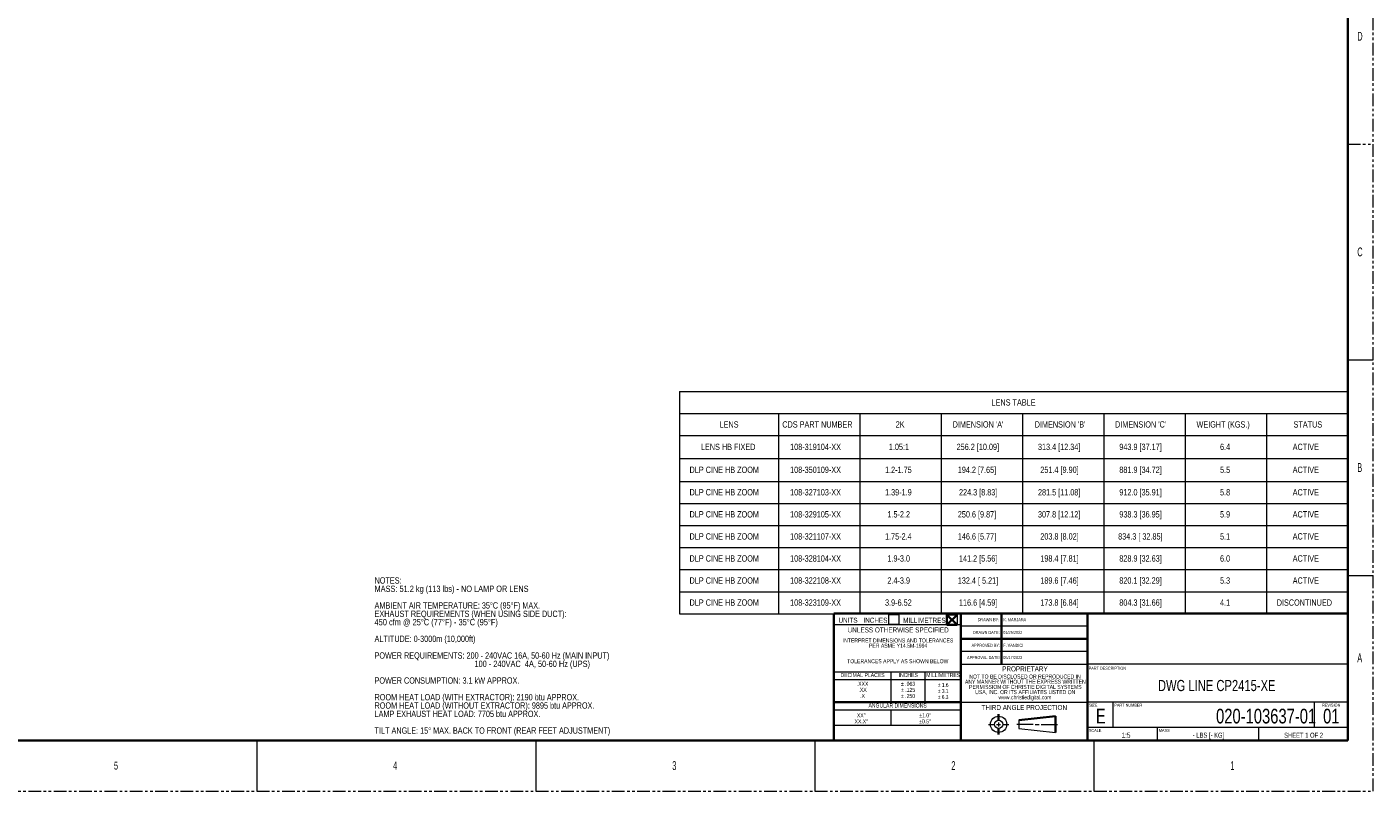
# Model space of a CAD drawing. Header units: millimetres. Extents: x 0 to 1118, y 0 to 864.
# Tile 58 of 117: x 444 to 1118, y 0 to 383. Entities that reach past the tile are written whole.
import ezdxf

# ---------------------------------------------------------------- set-up
doc = ezdxf.new("R2010")
doc.units = ezdxf.units.MM
doc.linetypes.add('PHANTOM', pattern=[12.7, 6.35, -1.27, 1.27, -1.27, 1.27, -1.27])
doc.styles.add('SLDTEXTSTYLE0', font='TXT', dxfattribs={"width": 0.75})
doc.styles.add('SLDTEXTSTYLE1', font='TXT', dxfattribs={"width": 0.695122})
doc.styles.add('SLDTEXTSTYLE2', font='TXT', dxfattribs={"width": 0.7})
doc.styles.add('SLDTEXTSTYLE3', font='TXT', dxfattribs={"width": 0.695312})
doc.styles.add('SLDTEXTSTYLE4', font='TXT', dxfattribs={"width": 0.6})
doc.styles.add('SLDTEXTSTYLE5', font='TXT', dxfattribs={"width": 0.6875})

# ---------------------------------------------------------------- blocks, each defined once
blk = doc.blocks.new('SW_NOTE_0')
at = {"color": 0, "linetype": 'Continuous', "lineweight": 0, "char_height": 3.175, "attachment_point": 1}
for s, insert, style in [('NOTES:', (0, 4.09), 'SLDTEXTSTYLE0'), ('MASS: 51.2 kg (113 lbs) - NO LAMP OR LENS', (0, -0.08), 'SLDTEXTSTYLE1'), ('AMBIENT AIR TEMPERATURE: 35°C (95°F) MAX.', (0, -8.43), 'SLDTEXTSTYLE0'), ('EXHAUST REQUIREMENTS (WHEN USING SIDE DUCT):', (0, -12.61), 'SLDTEXTSTYLE0'), ('450 cfm @ 25°C (77°F) - 35°C (95°F)', (0, -16.78), 'SLDTEXTSTYLE2'), ('ALTITUDE: 0-3000m (10,000ft)', (0, -25.13), 'SLDTEXTSTYLE0'), ('POWER REQUIREMENTS: 200 - 240VAC 16A, 50-60 Hz (MAIN INPUT)', (0, -33.48), 'SLDTEXTSTYLE0'), ('100 - 240VAC  4A, 50-60 Hz (UPS)', (50.01, -37.66), 'SLDTEXTSTYLE3'), ('POWER CONSUMPTION: 3.1 kW APPROX.', (0, -46.01), 'SLDTEXTSTYLE0'), ('ROOM HEAT LOAD (WITH EXTRACTOR): 2190 btu APPROX.', (0, -54.36), 'SLDTEXTSTYLE0'), ('ROOM HEAT LOAD (WITHOUT EXTRACTOR): 9895 btu APPROX.', (0, -58.53), 'SLDTEXTSTYLE0'), ('LAMP EXHAUST HEAT LOAD: 7705 btu APPROX.', (0, -62.71), 'SLDTEXTSTYLE0'), ('TILT ANGLE: 15° MAX. BACK TO FRONT (REAR FEET ADJUSTMENT)', (0, -71.06), 'SLDTEXTSTYLE0')]:
    blk.add_mtext(s, dxfattribs=dict(at, insert=insert, style=style))
blk = doc.blocks.new('SW_NOTE_0_1')
at = {"color": 0, "linetype": 'Continuous', "lineweight": 0, "char_height": 2.032, "attachment_point": 2, "style": 'SLDTEXTSTYLE0'}
for s, insert in [('.XXX', (3.14, 2.62)), ('.XX', (3.14, -0.43)), ('.X', (3.13, -3.48))]:
    blk.add_mtext(s, dxfattribs=dict(at, insert=insert))
blk = doc.blocks.new('SW_NOTE_0_2')
at = {"color": 0, "linetype": 'Continuous', "lineweight": 0, "char_height": 2.032, "attachment_point": 2, "style": 'SLDTEXTSTYLE0'}
for s, insert in [('± .063', (3.78, 2.62)), ('± .250', (3.77, -3.48)), ('± .125', (3.81, -0.43))]:
    blk.add_mtext(s, dxfattribs=dict(at, insert=insert))
blk = doc.blocks.new('SW_NOTE_0_3')
at = {"color": 0, "linetype": 'Continuous', "lineweight": 0, "char_height": 2.032, "attachment_point": 2, "style": 'SLDTEXTSTYLE2'}
for s, insert in [('± 1.6', (3.02, 2.62)), ('± 6.3', (2.98, -3.48)), ('± 3.1', (3.01, -0.43))]:
    blk.add_mtext(s, dxfattribs=dict(at, insert=insert))
blk = doc.blocks.new('SW_NOTE_0_4')
at = {"color": 0, "linetype": 'Continuous', "lineweight": 0, "char_height": 2.032, "attachment_point": 2, "style": 'SLDTEXTSTYLE0'}
for s, insert in [('XX°', (2.38, 2.62)), ('XX.X°', (2.41, -0.43))]:
    blk.add_mtext(s, dxfattribs=dict(at, insert=insert))
blk = doc.blocks.new('SW_NOTE_0_5')
at = {"color": 0, "linetype": 'Continuous', "lineweight": 0, "char_height": 2.032, "attachment_point": 2, "style": 'SLDTEXTSTYLE0'}
for s, insert in [('±1.0°', (3.17, 2.62)), ('±0.5°', (3.14, -0.43))]:
    blk.add_mtext(s, dxfattribs=dict(at, insert=insert))
blk = doc.blocks.new('SW_NOTE_0_6')
at = {"color": 0, "linetype": 'Continuous', "lineweight": 0, "char_height": 2.032, "attachment_point": 2, "style": 'SLDTEXTSTYLE0'}
for s, insert in [('INTERPRET DIMENSIONS AND TOLERANCES', (26.42, 2.62)), ('PER ASME Y14.5M-1994', (26.48, 0.02)), ('TOLERANCES APPLY AS SHOWN BELOW', (26.29, -7.77))]:
    blk.add_mtext(s, dxfattribs=dict(at, insert=insert))
blk = doc.blocks.new('SW_NOTE_0_7')
at = {"color": 0, "linetype": 'Continuous', "lineweight": 0, "char_height": 2.032, "attachment_point": 2, "style": 'SLDTEXTSTYLE0'}
for s, insert in [('ANY MANNER WITHOUT THE EXPRESS WRITTEN', (27.06, 0.02)), ('NOT TO BE DISCLOSED OR REPRODUCED IN', (26.92, 2.62)), ('PERMISSION OF CHRISTIE DIGITAL SYSTEMS', (27.06, -2.57)), ('USA, INC. OR ITS AFFILIATES LISTED ON', (27.03, -5.17)), ('www.christiedigital.com', (26.87, -7.77))]:
    blk.add_mtext(s, dxfattribs=dict(at, insert=insert))
blk = doc.blocks.new('SW_TABLEANNOTATION_0')
at = {"color": 0, "linetype": 'Continuous', "lineweight": 18}
for p, q in [((0, 0), (0, -11.05)), ((0, 0), (49.52, 0)), ((49.52, 0), (90.24, 0)), ((90.24, 0), (130.95, 0)), ((130.95, 0), (171.67, 0)), ((171.67, 0), (212.39, 0)), ((212.39, 0), (253.11, 0)), ((253.11, 0), (293.82, 0)), ((293.82, 0), (334.54, 0)), ((334.54, 0), (334.54, -11.05)), ((0, -11.05), (0, -22.09)), ((0, -11.05), (49.52, -11.05)), ((49.52, -11.05), (49.52, -22.09)), ((49.52, -11.05), (90.24, -11.05)), ((90.24, -11.05), (90.24, -22.09)), ((90.24, -11.05), (130.95, -11.05)), ((130.95, -11.05), (130.95, -22.09)), ((130.95, -11.05), (171.67, -11.05)), ((171.67, -11.05), (171.67, -22.09)), ((171.67, -11.05), (212.39, -11.05)), ((212.39, -11.05), (212.39, -22.09)), ((212.39, -11.05), (253.11, -11.05)), ((253.11, -11.05), (253.11, -22.09)), ((253.11, -11.05), (293.82, -11.05)), ((293.82, -11.05), (293.82, -22.09)), ((293.82, -11.05), (334.54, -11.05)), ((334.54, -11.05), (334.54, -22.09)), ((0, -22.09), (0, -33.55)), ((0, -22.09), (49.52, -22.09)), ((49.52, -22.09), (49.52, -33.55)), ((49.52, -22.09), (90.24, -22.09)), ((90.24, -22.09), (90.24, -33.55)), ((90.24, -22.09), (130.95, -22.09)), ((130.95, -22.09), (130.95, -33.55)), ((130.95, -22.09), (171.67, -22.09)), ((171.67, -22.09), (171.67, -33.55)), ((171.67, -22.09), (212.39, -22.09)), ((212.39, -22.09), (212.39, -33.55)), ((212.39, -22.09), (253.11, -22.09)), ((253.11, -22.09), (253.11, -33.55)), ((253.11, -22.09), (293.82, -22.09)), ((293.82, -22.09), (293.82, -33.55)), ((293.82, -22.09), (334.54, -22.09)), ((334.54, -22.09), (334.54, -33.55)), ((0, -33.55), (0, -45.01)), ((0, -33.55), (49.52, -33.55)), ((49.52, -33.55), (49.52, -45.01)), ((49.52, -33.55), (90.24, -33.55)), ((90.24, -33.55), (90.24, -45.01)), ((90.24, -33.55), (130.95, -33.55)), ((130.95, -33.55), (130.95, -45.01)), ((130.95, -33.55), (171.67, -33.55)), ((171.67, -33.55), (171.67, -45.01)), ((171.67, -33.55), (212.39, -33.55)), ((212.39, -33.55), (212.39, -45.01)), ((212.39, -33.55), (253.11, -33.55)), ((253.11, -33.55), (253.11, -45.01)), ((253.11, -33.55), (293.82, -33.55)), ((293.82, -33.55), (293.82, -45.01)), ((293.82, -33.55), (334.54, -33.55)), ((334.54, -33.55), (334.54, -45.01)), ((0, -45.01), (0, -56.06)), ((0, -45.01), (49.52, -45.01)), ((49.52, -45.01), (49.52, -56.06)), ((49.52, -45.01), (90.24, -45.01)), ((90.24, -45.01), (90.24, -56.06)), ((90.24, -45.01), (130.95, -45.01)), ((130.95, -45.01), (130.95, -56.06)), ((130.95, -45.01), (171.67, -45.01)), ((171.67, -45.01), (171.67, -56.06)), ((171.67, -45.01), (212.39, -45.01)), ((212.39, -45.01), (212.39, -56.06)), ((212.39, -45.01), (253.11, -45.01)), ((253.11, -45.01), (253.11, -56.06)), ((253.11, -45.01), (293.82, -45.01)), ((293.82, -45.01), (293.82, -56.06)), ((293.82, -45.01), (334.54, -45.01)), ((334.54, -45.01), (334.54, -56.06)), ((0, -56.06), (0, -67.1)), ((0, -56.06), (49.52, -56.06)), ((49.52, -56.06), (49.52, -67.1)), ((49.52, -56.06), (90.24, -56.06)), ((90.24, -56.06), (90.24, -67.1)), ((90.24, -56.06), (130.95, -56.06)), ((130.95, -56.06), (130.95, -67.1)), ((130.95, -56.06), (171.67, -56.06)), ((171.67, -56.06), (171.67, -67.1)), ((171.67, -56.06), (212.39, -56.06)), ((212.39, -56.06), (212.39, -67.1)), ((212.39, -56.06), (253.11, -56.06)), ((253.11, -56.06), (253.11, -67.1)), ((253.11, -56.06), (293.82, -56.06)), ((293.82, -56.06), (293.82, -67.1)), ((293.82, -56.06), (334.54, -56.06)), ((334.54, -56.06), (334.54, -67.1)), ((0, -67.1), (0, -78.15)), ((0, -67.1), (49.52, -67.1)), ((49.52, -67.1), (49.52, -78.15)), ((49.52, -67.1), (90.24, -67.1)), ((90.24, -67.1), (90.24, -78.15)), ((90.24, -67.1), (130.95, -67.1)), ((130.95, -67.1), (130.95, -78.15)), ((130.95, -67.1), (171.67, -67.1)), ((171.67, -67.1), (171.67, -78.15)), ((171.67, -67.1), (212.39, -67.1)), ((212.39, -67.1), (212.39, -78.15)), ((212.39, -67.1), (253.11, -67.1)), ((253.11, -67.1), (253.11, -78.15)), ((253.11, -67.1), (293.82, -67.1)), ((293.82, -67.1), (293.82, -78.15)), ((293.82, -67.1), (334.54, -67.1)), ((334.54, -67.1), (334.54, -78.15)), ((0, -78.15), (0, -89.19)), ((0, -78.15), (49.52, -78.15)), ((49.52, -78.15), (49.52, -89.19)), ((49.52, -78.15), (90.24, -78.15)), ((90.24, -78.15), (90.24, -89.19)), ((90.24, -78.15), (130.95, -78.15)), ((130.95, -78.15), (130.95, -89.19)), ((130.95, -78.15), (171.67, -78.15)), ((171.67, -78.15), (171.67, -89.19)), ((171.67, -78.15), (212.39, -78.15)), ((212.39, -78.15), (212.39, -89.19)), ((212.39, -78.15), (253.11, -78.15)), ((253.11, -78.15), (253.11, -89.19)), ((253.11, -78.15), (293.82, -78.15)), ((293.82, -78.15), (293.82, -89.19)), ((293.82, -78.15), (334.54, -78.15)), ((334.54, -78.15), (334.54, -89.19)), ((0, -89.19), (0, -100.24)), ((0, -89.19), (49.52, -89.19)), ((49.52, -89.19), (49.52, -100.24)), ((49.52, -89.19), (90.24, -89.19)), ((90.24, -89.19), (90.24, -100.24)), ((90.24, -89.19), (130.95, -89.19)), ((130.95, -89.19), (130.95, -100.24)), ((130.95, -89.19), (171.67, -89.19)), ((171.67, -89.19), (171.67, -100.24)), ((171.67, -89.19), (212.39, -89.19)), ((212.39, -89.19), (212.39, -100.24)), ((212.39, -89.19), (253.11, -89.19)), ((253.11, -89.19), (253.11, -100.24)), ((253.11, -89.19), (293.82, -89.19)), ((293.82, -89.19), (293.82, -100.24)), ((293.82, -89.19), (334.54, -89.19)), ((334.54, -89.19), (334.54, -100.24)), ((0, -100.24), (0, -111.28)), ((0, -100.24), (49.52, -100.24)), ((49.52, -100.24), (49.52, -111.28)), ((49.52, -100.24), (90.24, -100.24)), ((90.24, -100.24), (90.24, -111.28)), ((90.24, -100.24), (130.95, -100.24)), ((130.95, -100.24), (130.95, -111.28)), ((130.95, -100.24), (171.67, -100.24)), ((171.67, -100.24), (171.67, -111.28)), ((171.67, -100.24), (212.39, -100.24)), ((212.39, -100.24), (212.39, -111.28)), ((212.39, -100.24), (253.11, -100.24)), ((253.11, -100.24), (253.11, -111.28)), ((253.11, -100.24), (293.82, -100.24)), ((293.82, -100.24), (293.82, -111.28)), ((293.82, -100.24), (334.54, -100.24)), ((334.54, -100.24), (334.54, -111.28)), ((0, -111.28), (49.52, -111.28)), ((49.52, -111.28), (90.24, -111.28)), ((90.24, -111.28), (130.95, -111.28)), ((130.95, -111.28), (171.67, -111.28)), ((171.67, -111.28), (212.39, -111.28)), ((212.39, -111.28), (253.11, -111.28)), ((253.11, -111.28), (293.82, -111.28)), ((293.82, -111.28), (334.54, -111.28))]:
    blk.add_line(p, q, dxfattribs=at)
at = {"color": 0, "linetype": 'Continuous', "lineweight": 0, "char_height": 3.175, "attachment_point": 1, "style": 'SLDTEXTSTYLE0'}
for s, insert in [('LENS TABLE', (156.16, -3.86)), ('LENS', (20.03, -14.9)), ('CDS PART NUMBER', (51.42, -14.9)), ('2K', (108.17, -14.9)), ("DIMENSION 'A'", (136.69, -14.9)), ("DIMENSION 'B'", (177.76, -14.9)), ("DIMENSION 'C'", (217.97, -14.9)), ('WEIGHT (KGS.)', (258.74, -14.9)), ('STATUS', (307.32, -14.9)), ('LENS HB FIXED', (10.69, -26.15)), ('108-319104-XX', (55.33, -26.15)), ('1.05:1', (104.73, -26.15)), ('256.2 [10.09]', (138.68, -26.15)), ('313.4 [12.34]', (179.4, -26.15)), ('943.9 [37.17]', (220.12, -26.15)), ('6.4', (270.53, -26.15)), ('ACTIVE', (306.9, -26.15)), ('DLP CINE HB ZOOM', (5, -37.61)), ('108-350109-XX', (55.33, -37.61)), ('1.2-1.75', (102.85, -37.61)), ('194.2 [7.65]', (139.27, -37.61)), ('251.4 [9.90]', (180.57, -37.61)), ('881.9 [34.72]', (220.12, -37.61)), ('5.5', (270.53, -37.61)), ('ACTIVE', (306.9, -37.61)), ('DLP CINE HB ZOOM', (5, -48.87)), ('108-327103-XX', (55.33, -48.87)), ('1.39-1.9', (102.85, -48.87)), ('224.3 [8.83]', (139.86, -48.87)), ('281.5 [11.08]', (179.4, -48.87)), ('912.0 [35.91]', (220.12, -48.87)), ('5.8', (270.53, -48.87)), ('ACTIVE', (306.9, -48.87)), ('DLP CINE HB ZOOM', (5, -59.91)), ('108-329105-XX', (55.33, -59.91)), ('1.5-2.2', (104.03, -59.91)), ('250.6 [9.87]', (139.27, -59.91)), ('307.8 [12.12]', (179.4, -59.91)), ('938.3 [36.95]', (220.12, -59.91)), ('5.9', (270.53, -59.91)), ('ACTIVE', (306.9, -59.91)), ('DLP CINE HB ZOOM', (5, -70.96)), ('108-321107-XX', (55.33, -70.96)), ('1.75-2.4', (102.85, -70.96)), ('146.6 [5.77]', (139.27, -70.96)), ('203.8 [8.02]', (180.57, -70.96)), ('834.3 [ 32.85]', (219.53, -70.96)), ('5.1', (270.53, -70.96)), ('ACTIVE', (306.9, -70.96)), ('DLP CINE HB ZOOM', (5, -82)), ('108-328104-XX', (55.33, -82)), ('1.9-3.0', (104.03, -82)), ('141.2 [5.56]', (139.86, -82)), ('198.4 [7.81]', (180.57, -82)), ('828.9 [32.63]', (220.12, -82)), ('6.0', (270.53, -82)), ('ACTIVE', (306.9, -82)), ('DLP CINE HB ZOOM', (5, -93.05)), ('108-322108-XX', (55.33, -93.05)), ('2.4-3.9', (104.03, -93.05)), ('132.4 [ 5.21]', (139.27, -93.05)), ('189.6 [7.46]', (180.57, -93.05)), ('820.1 [32.29]', (220.12, -93.05)), ('5.3', (270.53, -93.05)), ('ACTIVE', (306.9, -93.05)), ('DLP CINE HB ZOOM', (5, -104.09)), ('108-323109-XX', (55.33, -104.09)), ('3.9-6.52', (102.85, -104.09)), ('116.6 [4.59]', (139.86, -104.09)), ('173.8 [6.84]', (180.57, -104.09)), ('804.3 [31.66]', (220.12, -104.09)), ('4.1', (270.53, -104.09)), ('DISCONTINUED', (298.91, -104.09))]:
    blk.add_mtext(s, dxfattribs=dict(at, insert=insert))

msp = doc.modelspace()

# ---------------------------------------------------------------- linework, layer by layer
at = {"color": 7, "linetype": 'PHANTOM', "lineweight": 18}
for p, q in [((1117.6, 0), (1117.6, 863.6)), ((1104.9, 323.85), (1117.6, 323.85)), ((0, 0), (1117.6, 0))]:
    msp.add_line(p, q, dxfattribs=at)
at = {"color": 7, "linetype": 'Continuous', "lineweight": 35}
for p, q in [((1104.9, 838.2), (1104.9, 25.4)), ((911.225, 88.9), (847.725, 88.9)), ((847.725, 25.4), (847.725, 88.9)), ((904.2573, 88.265), (909.3373, 83.185)), ((909.3373, 88.265), (904.2573, 83.185)), ((904.2573, 83.185), (904.2573, 88.265)), ((974.725, 88.9), (911.225, 88.9)), ((911.225, 25.4), (911.225, 88.9)), ((931.545, 63.5), (931.545, 88.9)), ((1104.9, 88.9), (974.725, 88.9)), ((974.725, 25.4), (974.725, 88.9)), ((909.3373, 83.185), (904.2573, 83.185)), ((911.225, 76.2), (974.725, 76.2)), ((847.725, 44.45), (911.225, 44.45)), ((930.1603, 38.481), (930.1603, 35.433)), ((958.6083, 37.465), (940.3203, 35.433)), ((958.6083, 29.337), (958.6083, 37.465)), ((930.1603, 31.369), (930.1603, 28.321)), ((12.7, 25.4), (1104.9, 25.4)), ((784.225, 25.4), (847.725, 25.4))]:
    msp.add_line(p, q, dxfattribs=at)
at = {"color": 7, "linetype": 'Continuous', "lineweight": 18}
for p, q in [((1104.9, 215.9), (1117.6, 215.9)), ((1104.9, 107.95), (1117.6, 107.95)), ((847.725, 25.4), (847.725, 88.9)), ((875.2135, 88.4857), (880.2935, 88.4857)), ((875.2135, 83.4057), (875.2135, 88.4857)), ((880.2935, 88.4857), (880.2935, 83.4057)), ((904.2573, 88.265), (909.3373, 88.265)), ((909.3373, 88.265), (909.3373, 83.185)), ((911.225, 25.4), (911.225, 88.9)), ((974.725, 25.4), (974.725, 88.9)), ((1104.9, 25.4), (1104.9, 88.9)), ((911.225, 83.185), (847.725, 83.185)), ((880.2935, 83.4057), (875.2135, 83.4057)), ((974.725, 82.55), (911.225, 82.55)), ((974.725, 76.2), (911.225, 76.2)), ((974.725, 69.85), (911.225, 69.85)), ((974.725, 69.85), (911.225, 69.85)), ((911.225, 63.5), (974.725, 63.5)), ((1104.9, 63.5), (974.725, 63.5)), ((847.725, 59.69), (911.225, 59.69)), ((847.725, 55.88), (911.225, 55.88)), ((876.3, 44.45), (876.3, 59.69)), ((893.445, 44.45), (893.445, 59.69)), ((847.725, 40.64), (911.225, 40.64)), ((876.3, 33.02), (876.3, 40.64)), ((911.225, 44.45), (974.725, 44.45)), ((1104.9, 44.45), (974.725, 44.45)), ((987.425, 31.75), (987.425, 44.45)), ((1088.2, 31.75), (1088.2, 44.45)), ((930.1603, 34.417), (930.1603, 32.385)), ((940.3203, 35.433), (940.3203, 31.369)), ((847.725, 33.02), (911.225, 33.02)), ((925.0803, 33.401), (928.1283, 33.401)), ((929.1443, 33.401), (931.1763, 33.401)), ((932.1923, 33.401), (935.2403, 33.401)), ((947.4323, 33.401), (939.3043, 33.401)), ((940.3203, 31.369), (958.6083, 29.337)), ((948.4483, 33.401), (950.4803, 33.401)), ((951.4963, 33.401), (959.6243, 33.401)), ((1104.9, 31.75), (974.725, 31.75)), ((1009.65, 25.4), (1009.65, 31.75)), ((1060.45, 25.4), (1060.45, 31.75)), ((558.8, 25.4), (558.8, 0)), ((698.5, 25.4), (698.5, 0)), ((838.2, 25.4), (838.2, 0)), ((911.225, 25.4), (847.725, 25.4)), ((974.725, 25.4), (911.225, 25.4)), ((1104.9, 25.4), (974.725, 25.4)), ((977.9, 25.4), (977.9, 0))]:
    msp.add_line(p, q, dxfattribs=at)
for radius in [4.064, 2.032]:
    msp.add_circle((930.1603, 33.401), radius, dxfattribs=at)

# ---------------------------------------------------------------- block references
at = {"color": 7, "linetype": 'Continuous', "lineweight": 0}
for name, p in [('SW_TABLEANNOTATION_0', (770.4673, 200.0542)), ('SW_NOTE_0', (617.7863, 102.9515)), ('SW_NOTE_0_6', (853.3965, 73.8118)), ('SW_NOTE_0_1', (858.9323, 52.1485)), ('SW_NOTE_0_2', (881.0539, 52.1002)), ('SW_NOTE_0_3', (899.4208, 51.5554)), ('SW_NOTE_0_7', (916.4723, 55.7385)), ('SW_NOTE_0_4', (859.0402, 36.3332)), ('SW_NOTE_0_5', (890.2319, 36.3365))]:
    msp.add_blockref(name, p, dxfattribs=at)

# ---------------------------------------------------------------- texts
for s, insert, char_height, attachment_point, style in [('D', (1109.6943, 380.0977), 4.445, 1, 'SLDTEXTSTYLE4'), ('C', (1109.6943, 272.1477), 4.445, 1, 'SLDTEXTSTYLE4'), ('B', (1109.6943, 164.1977), 4.445, 1, 'SLDTEXTSTYLE4'), ('UNITS', (850.0064, 86.8043), 2.54, 1, 'SLDTEXTSTYLE0'), ('UNLESS OTHERWISE SPECIFIED', (879.915, 81.9627), 2.54, 2, 'SLDTEXTSTYLE0'), ('INCHES', (862.4901, 86.8043), 2.54, 1, 'SLDTEXTSTYLE0'), ('MILLIMETRES', (882.368, 86.7563), 2.54, 1, 'SLDTEXTSTYLE0'), ('DRAWN BY:', (919.6877, 86.5791), 1.524, 1, 'SLDTEXTSTYLE0'), ('K. MARJARA', (932.4679, 86.5791), 1.524, 1, 'SLDTEXTSTYLE0'), ('DRAWN DATE:', (917.3266, 80.2091), 1.524, 1, 'SLDTEXTSTYLE0'), ('01/25/2022', (932.4679, 80.2091), 1.524, 1, 'SLDTEXTSTYLE0'), ('APPROVAL DATE:', (914.3352, 67.6116), 1.524, 1, 'SLDTEXTSTYLE0'), ('APPROVED BY:', (916.6408, 73.7269), 1.524, 1, 'SLDTEXTSTYLE0'), ('05/17/2022', (932.4679, 67.6116), 1.524, 1, 'SLDTEXTSTYLE0'), ('F. VANDICI', (932.4679, 73.7269), 1.524, 1, 'SLDTEXTSTYLE0'), ('A', (1109.6943, 68.9477), 4.445, 1, 'SLDTEXTSTYLE4'), ('PROPRIETARY', (943.3493, 62.4549), 2.54, 2, 'SLDTEXTSTYLE0'), ('PART DESCRIPTION', (975.2586, 62.2492), 1.524, 1, 'SLDTEXTSTYLE0'), ('DECIMAL PLACES', (862.0489, 59.0967), 2.032, 2, 'SLDTEXTSTYLE0'), ('INCHES', (884.9156, 59.1253), 2.032, 2, 'SLDTEXTSTYLE0'), ('MILLIMETRES', (902.4116, 59.0917), 2.032, 2, 'SLDTEXTSTYLE0'), ('DWG LINE CP2415-XE', (1039.3415, 55.6437), 5.588, 2, 'SLDTEXTSTYLE0'), ('ANGULAR DIMENSIONS', (879.6107, 43.8638), 2.032, 2, 'SLDTEXTSTYLE0'), ('THIRD ANGLE PROJECTION', (943.0173, 43.1159), 2.54, 2, 'SLDTEXTSTYLE0'), ('SIZE', (975.3653, 43.8363), 1.524, 1, 'SLDTEXTSTYLE0'), ('E', (981.3298, 41.2159), 7.366, 2, 'SLDTEXTSTYLE0'), ('PART NUMBER', (988.1029, 43.8158), 1.524, 1, 'SLDTEXTSTYLE0'), ('020-103637-01', (1089.118, 41.2159), 7.366, 3, 'SLDTEXTSTYLE0'), ('01', (1096.7051, 41.2159), 7.366, 2, 'SLDTEXTSTYLE0'), ('REVISION', (1092.0657, 43.8158), 1.524, 1, 'SLDTEXTSTYLE0'), ('SCALE', (975.3369, 31.1296), 1.524, 1, 'SLDTEXTSTYLE0'), ('1:5', (993.9511, 29.2719), 2.54, 2, 'SLDTEXTSTYLE0'), ('MASS', (1010.3403, 31.1337), 1.524, 1, 'SLDTEXTSTYLE0'), ('- LBS [- KG]', (1035.2143, 29.2637), 2.54, 2, 'SLDTEXTSTYLE5'), ('SHEET 1 OF 2', (1082.8162, 29.2371), 2.54, 2, 'SLDTEXTSTYLE5'), ('5', (487.3625, 14.7292), 3.9688, 1, 'SLDTEXTSTYLE4'), ('4', (627.0625, 14.7292), 3.9688, 1, 'SLDTEXTSTYLE4'), ('3', (766.7943, 14.9727), 4.445, 1, 'SLDTEXTSTYLE4'), ('2', (906.4942, 14.9727), 4.445, 1, 'SLDTEXTSTYLE4'), ('1', (1046.1943, 14.9727), 4.445, 1, 'SLDTEXTSTYLE4')]:
    msp.add_mtext(s, dxfattribs=dict(at, insert=insert, char_height=char_height, attachment_point=attachment_point, style=style))

doc.saveas('drawing.dxf')
